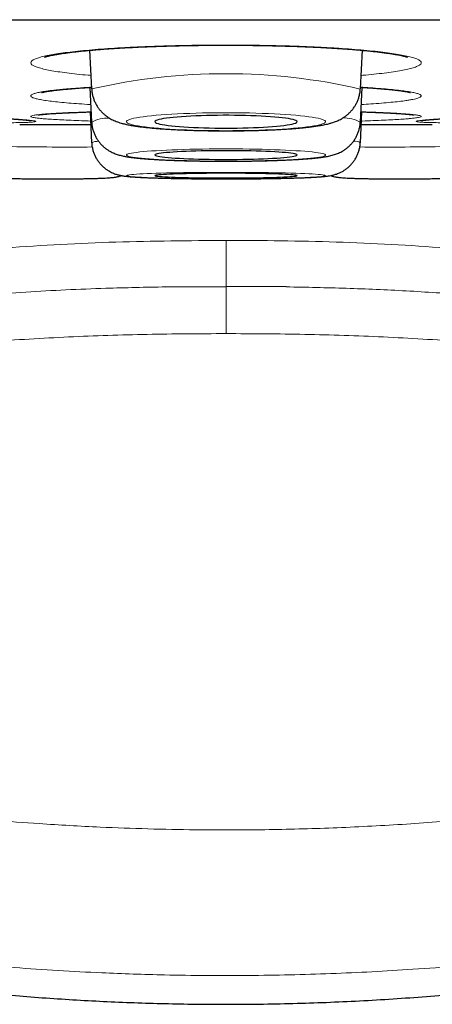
# Model space of a CAD drawing. Header units: millimetres. Extents: x 8 to 761, y 12 to 790.
# Tile 6 of 241: x 352.61 to 356.17, y 348.51 to 357.01. Entities that reach past the tile are written whole.
import ezdxf

# ---------------------------------------------------------------- set-up
doc = ezdxf.new("R2010")
doc.units = ezdxf.units.MM

msp = doc.modelspace()

# ---------------------------------------------------------------- linework, layer by layer
at = {"color": 252, "linetype": 'Continuous', "lineweight": 0}
for p, q in [((337.6885, 357.0097), (371.0841, 357.0097)), ((352.6071, 356.1066), (353.2194, 356.1066)), ((355.5531, 356.1066), (356.1654, 356.1066)), ((354.3863, 354.3005), (354.3863, 354.7078))]:
    msp.add_line(p, q, dxfattribs=at)
at = {"color": 7, "linetype": 'Continuous', "lineweight": 30}
for p, q in [((337.7188, 357.0073), (371.0537, 357.0073)), ((353.2101, 356.7456), (353.2277, 356.412)), ((355.5448, 356.412), (355.5624, 356.7456)), ((353.2119, 356.4255), (353.2277, 356.1253)), ((355.5448, 356.1253), (355.5606, 356.4255)), ((353.2138, 356.2141), (353.2277, 355.9483)), ((355.5448, 355.9483), (355.5588, 356.2141)), ((352.6208, 356.1065), (353.2194, 356.1065)), ((355.5448, 356.1253), (355.5445, 356.1238)), ((355.5531, 356.1065), (356.1517, 356.1065)), ((355.5448, 355.9483), (355.5444, 355.9474)), ((353.8672, 354.704), (354.3863, 354.7078)), ((354.9055, 354.704), (354.3863, 354.7078))]:
    msp.add_line(p, q, dxfattribs=at)
at = {"color": 252, "linetype": 'Continuous', "lineweight": 0, "flags": 128}
for points in [[(354.3863, 356.052), (354.4442, 356.0521), (354.502, 356.0527), (354.5592, 356.0535), (354.6156, 356.0548), (354.6709, 356.0563), (354.725, 356.0582), (354.7775, 356.0605), (354.8282, 356.063), (354.877, 356.0658), (354.9234, 356.069), (354.9675, 356.0724), (355.0088, 356.076), (355.0474, 356.0799), (355.0829, 356.0841), (355.1152, 356.0884), (355.1442, 356.0929), (355.1698, 356.0976), (355.1918, 356.1025), (355.2101, 356.1074), (355.2246, 356.1125), (355.2353, 356.1176), (355.2422, 356.1228), (355.2451, 356.1281), (355.2441, 356.1333), (355.2392, 356.1385), (355.2305, 356.1437), (355.2178, 356.1488), (355.2014, 356.1538), (355.1812, 356.1587), (355.1574, 356.1635), (355.1302, 356.1681), (355.0995, 356.1725), (355.0655, 356.1767), (355.0285, 356.1808), (354.9885, 356.1846), (354.9458, 356.1881), (354.9005, 356.1914), (354.8529, 356.1944), (354.8031, 356.197), (354.7515, 356.1994), (354.6981, 356.2015), (354.6434, 356.2032), (354.5875, 356.2046), (354.5306, 356.2057), (354.4732, 356.2064), (354.4153, 356.2067), (354.3572, 356.2067), (354.2994, 356.2064), (354.2419, 356.2057), (354.185, 356.2046), (354.1291, 356.2032), (354.0744, 356.2015), (354.021, 356.1994), (353.9694, 356.197), (353.9196, 356.1944), (353.872, 356.1914), (353.8267, 356.1881), (353.784, 356.1846), (353.744, 356.1808), (353.707, 356.1767), (353.673, 356.1725), (353.6424, 356.1681), (353.6151, 356.1635), (353.5913, 356.1587), (353.5711, 356.1538), (353.5547, 356.1488), (353.5421, 356.1437), (353.5333, 356.1385), (353.5284, 356.1333), (353.5274, 356.1281), (353.5303, 356.1228), (353.5372, 356.1176), (353.5479, 356.1125), (353.5624, 356.1074), (353.5807, 356.1025), (353.6027, 356.0976), (353.6283, 356.0929), (353.6573, 356.0884), (353.6896, 356.0841), (353.7251, 356.0799), (353.7637, 356.076), (353.805, 356.0724), (353.8491, 356.069), (353.8955, 356.0658), (353.9443, 356.063), (353.995, 356.0605), (354.0475, 356.0582), (354.1016, 356.0563), (354.1569, 356.0548), (354.2133, 356.0535), (354.2705, 356.0527), (354.3283, 356.0521), (354.3863, 356.052)], [(354.3863, 355.789), (354.4442, 355.7891), (354.502, 355.7894), (354.5592, 355.79), (354.6156, 355.7909), (354.6709, 355.7919), (354.725, 355.7932), (354.7775, 355.7948), (354.8282, 355.7965), (354.877, 355.7984), (354.9234, 355.8006), (354.9675, 355.8029), (355.0088, 355.8054), (355.0474, 355.8081), (355.0829, 355.8109), (355.1152, 355.8138), (355.1442, 355.8169), (355.1698, 355.8201), (355.1918, 355.8234), (355.2101, 355.8268), (355.2246, 355.8303), (355.2353, 355.8338), (355.2422, 355.8373), (355.2451, 355.8409), (355.2441, 355.8444), (355.2392, 355.848), (355.2305, 355.8515), (355.2178, 355.855), (355.2014, 355.8584), (355.1812, 355.8618), (355.1574, 355.865), (355.1302, 355.8682), (355.0995, 355.8712), (355.0655, 355.8741), (355.0285, 355.8768), (354.9885, 355.8794), (354.9458, 355.8818), (354.9005, 355.8841), (354.8529, 355.8861), (354.8031, 355.888), (354.7515, 355.8896), (354.6981, 355.891), (354.6434, 355.8922), (354.5875, 355.8931), (354.5306, 355.8938), (354.4732, 355.8943), (354.4153, 355.8946), (354.3572, 355.8946), (354.2994, 355.8943), (354.2419, 355.8938), (354.185, 355.8931), (354.1291, 355.8922), (354.0744, 355.891), (354.021, 355.8896), (353.9694, 355.888), (353.9196, 355.8861), (353.872, 355.8841), (353.8267, 355.8818), (353.784, 355.8794), (353.744, 355.8768), (353.707, 355.8741), (353.673, 355.8712), (353.6424, 355.8682), (353.6151, 355.865), (353.5913, 355.8618), (353.5711, 355.8584), (353.5547, 355.855), (353.5421, 355.8515), (353.5333, 355.848), (353.5284, 355.8444), (353.5274, 355.8409), (353.5303, 355.8373), (353.5372, 355.8338), (353.5479, 355.8303), (353.5624, 355.8268), (353.5807, 355.8234), (353.6027, 355.8201), (353.6283, 355.8169), (353.6573, 355.8138), (353.6896, 355.8109), (353.7251, 355.8081), (353.7637, 355.8054), (353.805, 355.8029), (353.8491, 355.8006), (353.8955, 355.7984), (353.9443, 355.7965), (353.995, 355.7948), (354.0475, 355.7932), (354.1016, 355.7919), (354.1569, 355.7909), (354.2133, 355.79), (354.2705, 355.7894), (354.3283, 355.7891), (354.3863, 355.789)], [(354.3863, 355.6361), (354.4442, 355.6362), (354.502, 355.6364), (354.5592, 355.6367), (354.6156, 355.6372), (354.6709, 355.6377), (354.725, 355.6384), (354.7775, 355.6392), (354.8282, 355.6401), (354.877, 355.6412), (354.9234, 355.6423), (354.9675, 355.6435), (355.0088, 355.6449), (355.0474, 355.6463), (355.0829, 355.6478), (355.1152, 355.6494), (355.1442, 355.651), (355.1698, 355.6527), (355.1918, 355.6545), (355.2101, 355.6563), (355.2246, 355.6581), (355.2353, 355.66), (355.2422, 355.6619), (355.2451, 355.6637), (355.2441, 355.6656), (355.2392, 355.6675), (355.2305, 355.6694), (355.2178, 355.6713), (355.2014, 355.6731), (355.1812, 355.6749), (355.1574, 355.6766), (355.1302, 355.6783), (355.0995, 355.6799), (355.0655, 355.6814), (355.0285, 355.6829), (354.9885, 355.6842), (354.9458, 355.6855), (354.9005, 355.6867), (354.8529, 355.6878), (354.8031, 355.6888), (354.7515, 355.6896), (354.6981, 355.6904), (354.6434, 355.691), (354.5875, 355.6915), (354.5306, 355.6919), (354.4732, 355.6922), (354.4153, 355.6923), (354.3572, 355.6923), (354.2994, 355.6922), (354.2419, 355.6919), (354.185, 355.6915), (354.1291, 355.691), (354.0744, 355.6904), (354.021, 355.6896), (353.9694, 355.6888), (353.9196, 355.6878), (353.872, 355.6867), (353.8267, 355.6855), (353.784, 355.6842), (353.744, 355.6829), (353.707, 355.6814), (353.673, 355.6799), (353.6424, 355.6783), (353.6151, 355.6766), (353.5913, 355.6749), (353.5711, 355.6731), (353.5547, 355.6713), (353.5421, 355.6694), (353.5333, 355.6675), (353.5284, 355.6656), (353.5274, 355.6637), (353.5303, 355.6619), (353.5372, 355.66), (353.5479, 355.6581), (353.5624, 355.6563), (353.5807, 355.6545), (353.6027, 355.6527), (353.6283, 355.651), (353.6573, 355.6494), (353.6896, 355.6478), (353.7251, 355.6463), (353.7637, 355.6449), (353.805, 355.6435), (353.8491, 355.6423), (353.8955, 355.6412), (353.9443, 355.6401), (353.995, 355.6392), (354.0475, 355.6384), (354.1016, 355.6377), (354.1569, 355.6372), (354.2133, 355.6367), (354.2705, 355.6364), (354.3283, 355.6362), (354.3863, 355.6361)]]:
    msp.add_lwpolyline(points, dxfattribs=at)
at = {"color": 7, "linetype": 'Continuous', "lineweight": 30, "flags": 128}
for points in [[(354.3863, 356.0741), (354.435, 356.0743), (354.4833, 356.0748), (354.5311, 356.0757), (354.578, 356.0769), (354.6236, 356.0784), (354.6678, 356.0803), (354.7101, 356.0825), (354.7505, 356.0849), (354.7885, 356.0877), (354.824, 356.0907), (354.8567, 356.094), (354.8864, 356.0974), (354.913, 356.1011), (354.9362, 356.105), (354.956, 356.109), (354.9721, 356.1131), (354.9846, 356.1174), (354.9933, 356.1217), (354.9981, 356.1261), (354.9991, 356.1305), (354.9962, 356.1348), (354.9894, 356.1392), (354.9788, 356.1435), (354.9645, 356.1477), (354.9465, 356.1518), (354.925, 356.1557), (354.9001, 356.1595), (354.8719, 356.1631), (354.8407, 356.1664), (354.8066, 356.1696), (354.7698, 356.1724), (354.7306, 356.1751), (354.6892, 356.1774), (354.6459, 356.1794), (354.601, 356.1811), (354.5547, 356.1825), (354.5073, 356.1835), (354.4592, 356.1842), (354.4106, 356.1846), (354.3619, 356.1846), (354.3133, 356.1842), (354.2652, 356.1835), (354.2178, 356.1825), (354.1715, 356.1811), (354.1266, 356.1794), (354.0833, 356.1774), (354.0419, 356.1751), (354.0027, 356.1724), (353.966, 356.1696), (353.9318, 356.1664), (353.9006, 356.1631), (353.8724, 356.1595), (353.8475, 356.1557), (353.826, 356.1518), (353.808, 356.1477), (353.7937, 356.1435), (353.7831, 356.1392), (353.7763, 356.1348), (353.7734, 356.1305), (353.7744, 356.1261), (353.7792, 356.1217), (353.7879, 356.1174), (353.8004, 356.1131), (353.8165, 356.109), (353.8363, 356.105), (353.8595, 356.1011), (353.8861, 356.0974), (353.9158, 356.094), (353.9486, 356.0907), (353.984, 356.0877), (354.022, 356.0849), (354.0624, 356.0825), (354.1047, 356.0803), (354.1489, 356.0784), (354.1945, 356.0769), (354.2414, 356.0757), (354.2892, 356.0748), (354.3376, 356.0743), (354.3863, 356.0741)], [(354.3863, 355.8041), (354.435, 355.8042), (354.4833, 355.8046), (354.5311, 355.8052), (354.578, 355.806), (354.6236, 355.807), (354.6678, 355.8083), (354.7101, 355.8098), (354.7505, 355.8115), (354.7885, 355.8133), (354.824, 355.8154), (354.8567, 355.8176), (354.8864, 355.82), (354.913, 355.8225), (354.9362, 355.8251), (354.956, 355.8279), (354.9721, 355.8307), (354.9846, 355.8336), (354.9933, 355.8365), (354.9981, 355.8395), (354.9991, 355.8425), (354.9962, 355.8455), (354.9894, 355.8485), (354.9788, 355.8514), (354.9645, 355.8543), (354.9465, 355.8571), (354.925, 355.8597), (354.9001, 355.8623), (354.8719, 355.8648), (354.8407, 355.8671), (354.8066, 355.8692), (354.7698, 355.8712), (354.7306, 355.873), (354.6892, 355.8745), (354.6459, 355.8759), (354.601, 355.8771), (354.5547, 355.878), (354.5073, 355.8787), (354.4592, 355.8792), (354.4106, 355.8794), (354.3619, 355.8794), (354.3133, 355.8792), (354.2652, 355.8787), (354.2178, 355.878), (354.1715, 355.8771), (354.1266, 355.8759), (354.0833, 355.8745), (354.0419, 355.873), (354.0027, 355.8712), (353.966, 355.8692), (353.9318, 355.8671), (353.9006, 355.8648), (353.8724, 355.8623), (353.8475, 355.8597), (353.826, 355.8571), (353.808, 355.8543), (353.7937, 355.8514), (353.7831, 355.8485), (353.7763, 355.8455), (353.7734, 355.8425), (353.7744, 355.8395), (353.7792, 355.8365), (353.7879, 355.8336), (353.8004, 355.8307), (353.8165, 355.8279), (353.8363, 355.8251), (353.8595, 355.8225), (353.8861, 355.82), (353.9158, 355.8176), (353.9486, 355.8154), (353.984, 355.8133), (354.022, 355.8115), (354.0624, 355.8098), (354.1047, 355.8083), (354.1489, 355.807), (354.1945, 355.806), (354.2414, 355.8052), (354.2892, 355.8046), (354.3376, 355.8042), (354.3863, 355.8041)], [(354.3863, 355.6442), (354.435, 355.6443), (354.4833, 355.6444), (354.5311, 355.6448), (354.578, 355.6452), (354.6236, 355.6458), (354.6678, 355.6464), (354.7101, 355.6472), (354.7505, 355.6481), (354.7885, 355.6491), (354.824, 355.6502), (354.8567, 355.6514), (354.8864, 355.6526), (354.913, 355.654), (354.9362, 355.6554), (354.956, 355.6568), (354.9721, 355.6583), (354.9846, 355.6599), (354.9933, 355.6614), (354.9981, 355.663), (354.9991, 355.6646), (354.9962, 355.6662), (354.9894, 355.6678), (354.9788, 355.6693), (354.9645, 355.6709), (354.9465, 355.6723), (354.925, 355.6738), (354.9001, 355.6751), (354.8719, 355.6764), (354.8407, 355.6777), (354.8066, 355.6788), (354.7698, 355.6798), (354.7306, 355.6808), (354.6892, 355.6816), (354.6459, 355.6824), (354.601, 355.683), (354.5547, 355.6835), (354.5073, 355.6839), (354.4592, 355.6841), (354.4106, 355.6842), (354.3619, 355.6842), (354.3133, 355.6841), (354.2652, 355.6839), (354.2178, 355.6835), (354.1715, 355.683), (354.1266, 355.6824), (354.0833, 355.6816), (354.0419, 355.6808), (354.0027, 355.6798), (353.966, 355.6788), (353.9318, 355.6777), (353.9006, 355.6764), (353.8724, 355.6751), (353.8475, 355.6738), (353.826, 355.6723), (353.808, 355.6709), (353.7937, 355.6693), (353.7831, 355.6678), (353.7763, 355.6662), (353.7734, 355.6646), (353.7744, 355.663), (353.7792, 355.6614), (353.7879, 355.6599), (353.8004, 355.6583), (353.8165, 355.6568), (353.8363, 355.6554), (353.8595, 355.654), (353.8861, 355.6526), (353.9158, 355.6514), (353.9486, 355.6502), (353.984, 355.6491), (354.022, 355.6481), (354.0624, 355.6472), (354.1047, 355.6464), (354.1489, 355.6458), (354.1945, 355.6452), (354.2414, 355.6448), (354.2892, 355.6444), (354.3376, 355.6443), (354.3863, 355.6442)]]:
    msp.add_lwpolyline(points, dxfattribs=at)
at = {"color": 252, "linetype": 'Continuous', "lineweight": 0}
for centre, radius, start, end in [((354.385, 351.3966), 5.1472, 76.97861, 102.99389), ((353.3623, 355.8912), 0.27, 86.47746, 119.89172), ((355.4097, 355.8901), 0.2713, 60.12802, 93.58503), ((353.2868, 355.8076), 0.1526, 90.38559, 112.78115), ((355.4954, 355.8564), 0.1044, 61.7635, 95.23148), ((353.0266, 388.1269), 32.2163, 269.13209, 270.36715), ((355.7458, 388.1324), 32.2219, 269.63365, 270.86785)]:
    msp.add_arc(centre, radius, start, end, dxfattribs=at)
at = {"color": 7, "linetype": 'Continuous', "lineweight": 30}
for centre, start, end in [((352.6208, 357.1065), 269.21585, 270), ((356.1517, 357.1065), 270, 270.78415)]:
    msp.add_arc(centre, 1, start, end, dxfattribs=at)
for points, knots in [([(352.8202, 356.6854), (352.8203, 356.6855), (352.8205, 356.6856), (352.8242, 356.687), (352.831, 356.6893), (352.8415, 356.6923), (352.8555, 356.696), (352.8733, 356.7002), (352.895, 356.7047), (352.9205, 356.7095), (352.9498, 356.7145), (352.9829, 356.7196), (353.0196, 356.7247), (353.0597, 356.7299), (353.103, 356.7349), (353.1493, 356.7399), (353.1984, 356.7446), (353.2502, 356.7492), (353.3046, 356.7537), (353.3616, 356.7579), (353.4209, 356.7619), (353.4824, 356.7657), (353.5459, 356.7693), (353.6114, 356.7726), (353.6677, 356.7751), (353.7142, 356.777), (353.7612, 356.7789), (353.8203, 356.7809), (353.8916, 356.7831), (353.9639, 356.785), (354.0371, 356.7866), (354.1112, 356.7878), (354.1859, 356.7888), (354.2611, 356.7895), (354.3367, 356.7898), (354.4123, 356.7899), (354.4877, 356.7896), (354.5629, 356.789), (354.6379, 356.7882), (354.7124, 356.787), (354.7864, 356.7855), (354.8593, 356.7837), (354.9311, 356.7816), (355.0014, 356.7792), (355.0702, 356.7766), (355.1377, 356.7737), (355.2038, 356.7704), (355.2683, 356.767), (355.3311, 356.7632), (355.3916, 356.7593), (355.4497, 356.7551), (355.5052, 356.7507), (355.5578, 356.7461), (355.6078, 356.7414), (355.6553, 356.7365), (355.7001, 356.7314), (355.7419, 356.7262), (355.7805, 356.7209), (355.8156, 356.7156), (355.8469, 356.7104), (355.8742, 356.7054), (355.8976, 356.7005), (355.9171, 356.696), (355.9319, 356.6921), (355.9425, 356.6889), (355.9491, 356.6867), (355.9525, 356.6854), (355.9525, 356.6854), (355.9525, 356.6854)], [0, 0, 0, 0, 0.007592, 0.017855, 0.029019, 0.041054, 0.053877, 0.067378, 0.081293, 0.095812, 0.110823, 0.126224, 0.141928, 0.157858, 0.173948, 0.190143, 0.206398, 0.222624, 0.239051, 0.255512, 0.272008, 0.28854, 0.305111, 0.321724, 0.338386, 0.346889, 0.355691, 0.372349, 0.388986, 0.40562, 0.42226, 0.438912, 0.455584, 0.472281, 0.489012, 0.505762, 0.522385, 0.539049, 0.555763, 0.572506, 0.589255, 0.605979, 0.622657, 0.639267, 0.655789, 0.672342, 0.688983, 0.705675, 0.722378, 0.739037, 0.75561, 0.772054, 0.788338, 0.804584, 0.820908, 0.837243, 0.853518, 0.869667, 0.885616, 0.901281, 0.916567, 0.931377, 0.946007, 0.960139, 0.972156, 0.983369, 0.993714, 1, 1, 1, 1]), ([(352.796, 356.3809), (352.796, 356.3809), (352.7957, 356.3808), (352.7984, 356.3816), (352.804, 356.3831), (352.8108, 356.3846), (352.8181, 356.3861), (352.827, 356.3879), (352.8421, 356.3905), (352.8626, 356.3938), (352.887, 356.3972), (352.9151, 356.4007), (352.9469, 356.4043), (352.9822, 356.4079), (353.021, 356.4116), (353.063, 356.4151), (353.108, 356.4186), (353.1561, 356.422), (353.1959, 356.4246), (353.2203, 356.426), (353.2269, 356.4264)], [0, 0, 0, 0, 0.0173, 0.060208, 0.107844, 0.160181, 0.174668, 0.213456, 0.274532, 0.337901, 0.40369, 0.471364, 0.540509, 0.610813, 0.682047, 0.754047, 0.826695, 0.899832, 0.972583, 1, 1, 1, 1]), ([(353.228, 356.4119), (353.2285, 356.4032), (353.2298, 356.384), (353.2357, 356.3549), (353.2445, 356.325), (353.2562, 356.2969), (353.2702, 356.2706), (353.2861, 356.2464), (353.3036, 356.2245), (353.3223, 356.2049), (353.3416, 356.1877), (353.3613, 356.1728), (353.3809, 356.1601), (353.4004, 356.1491), (353.4199, 356.1396), (353.4398, 356.1312), (353.4609, 356.1236), (353.4846, 356.1162), (353.5139, 356.1085), (353.5481, 356.1012), (353.5862, 356.0944), (353.6245, 356.0887), (353.664, 356.0836), (353.7055, 356.079), (353.7494, 356.0748), (353.7947, 356.0709), (353.8414, 356.0675), (353.8895, 356.0643), (353.9392, 356.0616), (353.9902, 356.0591), (354.0424, 356.0569), (354.0958, 356.0551), (354.1501, 356.0536), (354.2052, 356.0524), (354.2608, 356.0515), (354.316, 356.0509), (354.3578, 356.0508), (354.3809, 356.0507), (354.3863, 356.0507)], [0, 0, 0, 0, 0.016275, 0.036193, 0.055748, 0.074971, 0.093884, 0.112492, 0.130798, 0.148802, 0.166521, 0.184036, 0.201537, 0.219292, 0.23773, 0.257498, 0.279519, 0.305217, 0.337149, 0.380748, 0.42326, 0.462004, 0.498668, 0.537275, 0.574476, 0.610784, 0.646502, 0.681807, 0.716814, 0.751599, 0.786217, 0.820708, 0.855102, 0.889422, 0.92369, 0.95792, 0.990323, 1, 1, 1, 1]), ([(354.3863, 356.0507), (354.3961, 356.0507), (354.4248, 356.0508), (354.4722, 356.0511), (354.5281, 356.0517), (354.5835, 356.0527), (354.6383, 356.054), (354.6922, 356.0556), (354.745, 356.0575), (354.7967, 356.0597), (354.8469, 356.0623), (354.8957, 356.0651), (354.9429, 356.0683), (354.9883, 356.0718), (355.0321, 356.0756), (355.0741, 356.0798), (355.1145, 356.0844), (355.1536, 356.0895), (355.1919, 356.0954), (355.2312, 356.1025), (355.2659, 356.1102), (355.296, 356.1186), (355.3196, 356.1263), (355.3414, 356.1347), (355.3623, 356.1441), (355.3829, 356.1549), (355.4035, 356.1676), (355.4242, 356.1823), (355.4445, 356.1995), (355.4642, 356.2192), (355.4827, 356.2414), (355.4995, 356.2658), (355.5141, 356.2922), (355.5262, 356.3202), (355.5358, 356.3506), (355.5424, 356.3813), (355.5439, 356.4023), (355.5446, 356.412)], [0, 0, 0, 0, 0.017989, 0.052183, 0.086391, 0.12062, 0.154885, 0.189201, 0.223587, 0.258065, 0.292661, 0.32741, 0.362359, 0.39757, 0.433131, 0.469175, 0.505902, 0.543648, 0.583018, 0.625255, 0.673461, 0.703243, 0.728923, 0.751366, 0.771632, 0.790643, 0.809087, 0.827431, 0.845858, 0.864531, 0.883452, 0.902559, 0.921783, 0.941073, 0.960395, 0.981886, 1, 1, 1, 1]), ([(355.5456, 356.4264), (355.5564, 356.4258), (355.585, 356.4241), (355.6285, 356.4212), (355.6762, 356.4177), (355.7208, 356.4142), (355.7625, 356.4106), (355.801, 356.4069), (355.8362, 356.4031), (355.8679, 356.3994), (355.8958, 356.3958), (355.9199, 356.3922), (355.9399, 356.3889), (355.9552, 356.386), (355.9661, 356.3837), (355.9728, 356.382), (355.9763, 356.381), (355.9763, 356.381), (355.9763, 356.381)], [0, 0, 0, 0, 0.044828, 0.118402, 0.191764, 0.264881, 0.337703, 0.410158, 0.482143, 0.553377, 0.623262, 0.691716, 0.758372, 0.822665, 0.876951, 0.927175, 0.972923, 1, 1, 1, 1]), ([(352.7657, 356.1875), (352.766, 356.1875), (352.7665, 356.1877), (352.771, 356.1884), (352.7786, 356.1895), (352.7886, 356.1908), (352.8017, 356.1923), (352.8177, 356.1938), (352.8395, 356.1958), (352.8651, 356.1977), (352.8943, 356.1998), (352.9271, 356.2018), (352.9633, 356.2038), (353.0027, 356.2058), (353.0453, 356.2078), (353.0909, 356.2097), (353.1394, 356.2116), (353.1834, 356.2131), (353.2121, 356.214), (353.223, 356.2144)], [0, 0, 0, 0, 0.037206, 0.080079, 0.128491, 0.183537, 0.220451, 0.28147, 0.344413, 0.409304, 0.475594, 0.542912, 0.611006, 0.679713, 0.748928, 0.818569, 0.888254, 0.957792, 1, 1, 1, 1]), ([(355.5495, 356.2144), (355.5582, 356.2141), (355.585, 356.2133), (355.6273, 356.2118), (355.6763, 356.2099), (355.7224, 356.208), (355.7656, 356.206), (355.8059, 356.204), (355.8429, 356.202), (355.8767, 356.1999), (355.9069, 356.1978), (355.9335, 356.1957), (355.9563, 356.1937), (355.9746, 356.1919), (355.9884, 356.1903), (355.9981, 356.1889), (356.004, 356.188), (356.0068, 356.1875), (356.0065, 356.1876), (356.0064, 356.1876)], [0, 0, 0, 0, 0.033602, 0.103687, 0.173675, 0.243558, 0.31332, 0.382932, 0.452346, 0.521233, 0.589281, 0.656516, 0.722657, 0.787261, 0.843411, 0.895772, 0.943369, 0.985513, 1, 1, 1, 1]), ([(352.071, 356.1765), (352.0901, 356.1757), (352.1292, 356.1741), (352.1858, 356.1716), (352.2411, 356.1691), (352.2938, 356.1667), (352.3438, 356.1643), (352.3908, 356.1619), (352.4351, 356.1595), (352.4765, 356.1572), (352.5148, 356.1549), (352.55, 356.1527), (352.5819, 356.1505), (352.6103, 356.1484), (352.6353, 356.1465), (352.6526, 356.145), (352.665, 356.1438), (352.6757, 356.1427), (352.6863, 356.1416), (352.6942, 356.1406), (352.6985, 356.1399), (352.6988, 356.1399), (352.6989, 356.1398)], [0, 0, 0, 0, 0.0546593, 0.1122553, 0.1698175, 0.2272593, 0.2845015, 0.3414573, 0.398249, 0.455189, 0.5119432, 0.5684893, 0.6247827, 0.6807435, 0.7362345, 0.791024, 0.8143755, 0.8445252, 0.8955731, 0.9372548, 0.9740044, 1, 1, 1, 1]), ([(353.2281, 356.1253), (353.2284, 356.119), (353.2291, 356.1022), (353.234, 356.0754), (353.2422, 356.0454), (353.2533, 356.0171), (353.2667, 355.9906), (353.2822, 355.9662), (353.2995, 355.944), (353.318, 355.9241), (353.3373, 355.9066), (353.3568, 355.8916), (353.3761, 355.879), (353.3949, 355.8686), (353.4129, 355.8599), (353.4302, 355.8527), (353.4473, 355.8467), (353.4647, 355.8413), (353.4834, 355.8364), (353.5054, 355.8315), (353.5333, 355.8264), (353.5655, 355.8217), (353.6006, 355.8175), (353.6361, 355.8138), (353.6738, 355.8105), (353.7141, 355.8074), (353.7558, 355.8047), (353.7992, 355.8021), (353.8443, 355.7998), (353.8912, 355.7977), (353.9396, 355.7958), (353.9896, 355.7942), (354.0409, 355.7927), (354.0935, 355.7914), (354.147, 355.7904), (354.2014, 355.7896), (354.2564, 355.7889), (354.3119, 355.7886), (354.3553, 355.7884), (354.3801, 355.7884), (354.3863, 355.7884)], [0, 0, 0, 0, 0.011463, 0.030844, 0.049834, 0.068457, 0.086725, 0.104637, 0.122183, 0.139329, 0.156027, 0.172228, 0.187931, 0.203266, 0.218536, 0.234139, 0.250606, 0.268745, 0.289714, 0.315455, 0.350155, 0.39537, 0.43404, 0.470259, 0.508467, 0.54506, 0.580701, 0.615747, 0.65039, 0.684751, 0.718905, 0.752905, 0.786789, 0.820583, 0.854311, 0.887987, 0.921625, 0.955237, 0.988833, 1, 1, 1, 1]), ([(354.3863, 355.7884), (354.396, 355.7884), (354.4244, 355.7884), (354.4713, 355.7886), (354.5267, 355.7891), (354.5816, 355.7897), (354.6357, 355.7906), (354.689, 355.7917), (354.7412, 355.793), (354.7921, 355.7945), (354.8415, 355.7962), (354.8894, 355.7981), (354.9355, 355.8002), (354.9798, 355.8025), (355.0222, 355.805), (355.0626, 355.8077), (355.101, 355.8107), (355.1376, 355.8139), (355.1727, 355.8176), (355.207, 355.8217), (355.2428, 355.827), (355.2737, 355.8328), (355.3006, 355.8393), (355.3199, 355.8449), (355.3382, 355.8512), (355.3566, 355.8586), (355.3756, 355.8675), (355.3954, 355.8784), (355.4157, 355.8916), (355.4363, 355.9075), (355.4566, 355.9261), (355.4759, 355.9474), (355.4936, 355.971), (355.5091, 355.9966), (355.5222, 356.024), (355.5326, 356.0527), (355.5401, 356.0835), (355.5441, 356.1078), (355.5444, 356.1222), (355.5444, 356.1253)], [0, 0, 0, 0, 0.017668, 0.051254, 0.084849, 0.11846, 0.152095, 0.185765, 0.219482, 0.253262, 0.287122, 0.321086, 0.355184, 0.389459, 0.423969, 0.4588, 0.494082, 0.530024, 0.566991, 0.605694, 0.647789, 0.698611, 0.723915, 0.744123, 0.762141, 0.77886, 0.795069, 0.811257, 0.827784, 0.844888, 0.862559, 0.880658, 0.899037, 0.917585, 0.936235, 0.954945, 0.973691, 0.994319, 1, 1, 1, 1]), ([(356.0737, 356.1399), (356.0736, 356.1398), (356.0733, 356.1398), (356.0756, 356.1402), (356.0807, 356.1409), (356.0895, 356.1419), (356.0993, 356.143), (356.1095, 356.144), (356.1213, 356.1451), (356.1392, 356.1466), (356.1636, 356.1486), (356.1915, 356.1506), (356.2228, 356.1527), (356.2576, 356.1549), (356.2956, 356.1571), (356.3367, 356.1595), (356.3809, 356.1618), (356.4279, 356.1642), (356.4776, 356.1666), (356.5299, 356.1691), (356.5848, 356.1715), (356.6419, 356.174), (356.6817, 356.1757), (356.7015, 356.1765)], [0, 0, 0, 0, 0.009569, 0.041148, 0.077946, 0.119786, 0.166013, 0.185623, 0.215789, 0.268319, 0.321896, 0.376527, 0.431883, 0.487762, 0.544041, 0.600646, 0.657538, 0.714667, 0.77157, 0.828519, 0.885737, 0.943143, 1, 1, 1, 1]), ([(353.2279, 355.9483), (353.228, 355.9464), (353.2281, 355.934), (353.2316, 355.9112), (353.2384, 355.8808), (353.2484, 355.852), (353.2609, 355.8248), (353.2756, 355.7996), (353.2923, 355.7765), (353.3105, 355.7557), (353.3298, 355.7372), (353.3499, 355.7211), (353.37, 355.7075), (353.3895, 355.6964), (353.4079, 355.6876), (353.4248, 355.6807), (353.4403, 355.6753), (353.4546, 355.6712), (353.4679, 355.6678), (353.4811, 355.665), (353.4948, 355.6625), (353.5108, 355.6601), (353.532, 355.6575), (353.5573, 355.6551), (353.5865, 355.6529), (353.6165, 355.651), (353.6489, 355.6492), (353.6842, 355.6475), (353.7214, 355.646), (353.7608, 355.6446), (353.8022, 355.6433), (353.8456, 355.6421), (353.891, 355.641), (353.9382, 355.64), (353.987, 355.6391), (354.0373, 355.6384), (354.0889, 355.6377), (354.1416, 355.6371), (354.1953, 355.6367), (354.2496, 355.6363), (354.3045, 355.6361), (354.3501, 355.636), (354.3774, 355.636), (354.3863, 355.636)], [0, 0, 0, 0, 0.003326, 0.022286, 0.040835, 0.058995, 0.07678, 0.094189, 0.111215, 0.127835, 0.144006, 0.159651, 0.174645, 0.188838, 0.202145, 0.214685, 0.22683, 0.239135, 0.25208, 0.266463, 0.283374, 0.304593, 0.333984, 0.377903, 0.414506, 0.448996, 0.485423, 0.52048, 0.554769, 0.588593, 0.622113, 0.655423, 0.688583, 0.721633, 0.754601, 0.787505, 0.820362, 0.853182, 0.885973, 0.918744, 0.951501, 0.984248, 1, 1, 1, 1]), ([(354.3863, 355.636), (354.3959, 355.636), (354.424, 355.636), (354.4705, 355.6361), (354.5253, 355.6363), (354.5796, 355.6367), (354.6332, 355.6371), (354.6858, 355.6377), (354.7372, 355.6384), (354.7874, 355.6392), (354.836, 355.6401), (354.883, 355.6411), (354.9281, 355.6421), (354.9712, 355.6433), (355.0121, 355.6446), (355.0509, 355.646), (355.0874, 355.6475), (355.1215, 355.6491), (355.1534, 355.6508), (355.1833, 355.6527), (355.2117, 355.6548), (355.2404, 355.6575), (355.2648, 355.6604), (355.2864, 355.664), (355.3019, 355.6672), (355.3162, 355.6707), (355.3314, 355.6751), (355.348, 355.6808), (355.3661, 355.6882), (355.3859, 355.6979), (355.4071, 355.7103), (355.4288, 355.7257), (355.4502, 355.7439), (355.4704, 355.7647), (355.4889, 355.7879), (355.5053, 355.8132), (355.5191, 355.8401), (355.5302, 355.8684), (355.5386, 355.8989), (355.5435, 355.9257), (355.5441, 355.9426), (355.5444, 355.9482)], [0, 0, 0, 0, 0.0172233, 0.0499642, 0.0827122, 0.115468, 0.1482366, 0.1810235, 0.2138351, 0.2466792, 0.2795652, 0.3125052, 0.345515, 0.3786158, 0.4118371, 0.4452209, 0.4788297, 0.5127608, 0.5471752, 0.5823613, 0.6189007, 0.6582181, 0.7055251, 0.729523, 0.7452658, 0.7593827, 0.7725893, 0.7856334, 0.7989784, 0.8132348, 0.8286453, 0.8450655, 0.8621689, 0.8796931, 0.8974778, 0.9154275, 0.9334837, 0.9516102, 0.9697839, 0.9899502, 1, 1, 1, 1]), ([(351.9946, 355.652), (351.9966, 355.6519), (352.0131, 355.6513), (352.0459, 355.6501), (352.093, 355.6486), (352.1419, 355.6471), (352.1923, 355.6457), (352.2439, 355.6444), (352.2967, 355.6431), (352.3503, 355.642), (352.4047, 355.6409), (352.4595, 355.6399), (352.5147, 355.6391), (352.5699, 355.6383), (352.6249, 355.6376), (352.6797, 355.6371), (352.7338, 355.6366), (352.7872, 355.6363), (352.8396, 355.6361), (352.8909, 355.636), (352.9407, 355.636), (352.9891, 355.6361), (353.0357, 355.6364), (353.0805, 355.6367), (353.1232, 355.6372), (353.1638, 355.6378), (353.2021, 355.6385), (353.2381, 355.6393), (353.2717, 355.6403), (353.303, 355.6414), (353.3322, 355.6427), (353.3598, 355.6442), (353.3874, 355.6461), (353.411, 355.6484), (353.4319, 355.6513), (353.4471, 355.654), (353.4609, 355.657), (353.4738, 355.6602), (353.4827, 355.6631), (353.4861, 355.6642)], [0, 0, 0, 0, 0.004155, 0.033529, 0.062819, 0.092045, 0.121222, 0.150362, 0.179474, 0.208564, 0.237639, 0.266702, 0.295758, 0.324811, 0.353864, 0.382921, 0.411984, 0.441058, 0.470147, 0.499256, 0.528393, 0.557564, 0.586779, 0.616052, 0.6454, 0.674847, 0.704429, 0.734197, 0.764233, 0.79467, 0.825751, 0.85796, 0.892485, 0.933625, 0.955833, 0.969344, 0.981481, 0.992827, 1, 1, 1, 1]), ([(355.2862, 355.6641), (355.2865, 355.664), (355.2919, 355.6622), (355.3016, 355.6596), (355.3151, 355.6562), (355.3277, 355.6536), (355.3404, 355.6514), (355.3541, 355.6494), (355.3711, 355.6475), (355.392, 355.6456), (355.4171, 355.6439), (355.4445, 355.6425), (355.474, 355.6412), (355.5061, 355.6401), (355.5413, 355.6391), (355.5784, 355.6383), (355.6177, 355.6376), (355.6592, 355.6371), (355.7026, 355.6366), (355.7481, 355.6363), (355.7953, 355.6361), (355.8441, 355.636), (355.8945, 355.636), (355.9461, 355.6361), (355.9988, 355.6364), (356.0525, 355.6367), (356.1068, 355.6372), (356.1617, 355.6378), (356.2168, 355.6385), (356.272, 355.6393), (356.3271, 355.6402), (356.3818, 355.6412), (356.436, 355.6423), (356.4894, 355.6434), (356.5418, 355.6447), (356.5931, 355.646), (356.643, 355.6475), (356.6914, 355.649), (356.7366, 355.6505), (356.7646, 355.6515), (356.7779, 355.652)], [0, 0, 0, 0, 0.000529, 0.010934, 0.021641, 0.033155, 0.046279, 0.062159, 0.082855, 0.113736, 0.147543, 0.179228, 0.209341, 0.241125, 0.271926, 0.302159, 0.332041, 0.361691, 0.39118, 0.420553, 0.44984, 0.479063, 0.508237, 0.537373, 0.566481, 0.595567, 0.624637, 0.653696, 0.682748, 0.711796, 0.740845, 0.769896, 0.798954, 0.828023, 0.857106, 0.88621, 0.915341, 0.944506, 0.973714, 1, 1, 1, 1]), ([(347.3889, 349.6534), (347.5437, 349.6025), (347.881, 349.4916), (348.4063, 349.3378), (348.9633, 349.1886), (349.5242, 349.0543), (350.0883, 348.9344), (350.6554, 348.8293), (351.2092, 348.7414), (351.7492, 348.6696), (352.2747, 348.6124), (352.8015, 348.568), (353.3292, 348.5362), (353.8575, 348.5171), (354.4022, 348.5105), (354.9628, 348.5179), (355.5391, 348.5406), (356.1146, 348.5784), (356.6889, 348.6313), (357.2616, 348.6993), (357.8324, 348.7822), (358.385, 348.8772), (358.9193, 348.9829), (359.4354, 349.0978), (359.9485, 349.2248), (360.4583, 349.3643), (360.9368, 349.5061), (361.2434, 349.6071), (361.3826, 349.6529)], [0, 0, 0, 0, 0.0343227, 0.0748122, 0.115306, 0.1558027, 0.1963011, 0.2367999, 0.2772987, 0.3144221, 0.3515447, 0.3886666, 0.4257878, 0.4629087, 0.5000293, 0.5405244, 0.5810197, 0.6215156, 0.6620122, 0.7025098, 0.7430083, 0.7835071, 0.8206311, 0.8577543, 0.8948759, 0.9319947, 0.9691096, 1, 1, 1, 1])]:
    msp.add_open_spline(points, degree=3, knots=knots, dxfattribs=at)
at = {"color": 252, "linetype": 'Continuous', "lineweight": 0}
for points, knots in [([(353.7047, 356.7779), (353.7477, 356.7795), (353.834, 356.7827), (353.9696, 356.7864), (354.1095, 356.789), (354.2511, 356.7906), (354.3932, 356.7911), (354.5344, 356.7905), (354.6762, 356.7888), (354.8151, 356.7861), (354.9509, 356.7823), (355.082, 356.7775), (355.2097, 356.7717), (355.3307, 356.7649), (355.445, 356.7573), (355.5512, 356.7488), (355.6504, 356.7395), (355.7398, 356.7295), (355.8197, 356.7189), (355.889, 356.7077), (355.9485, 356.696), (355.9964, 356.6839), (356.0328, 356.6714), (356.0575, 356.6588), (356.0705, 356.6459), (356.0714, 356.6331), (356.0603, 356.6202), (356.0375, 356.6076), (356.0027, 356.5951), (355.9564, 356.5829), (355.899, 356.5711), (355.8313, 356.5599), (355.7527, 356.5491), (355.6639, 356.5391), (355.596, 356.5322), (355.5561, 356.529), (355.5509, 356.5286)], [0, 0, 0, 0, 0.02965, 0.059506, 0.090011, 0.120741, 0.150391, 0.180571, 0.210752, 0.241481, 0.271131, 0.301312, 0.331492, 0.362221, 0.391872, 0.422052, 0.452232, 0.482962, 0.512612, 0.542792, 0.572973, 0.603702, 0.633352, 0.663533, 0.693713, 0.724443, 0.754093, 0.784273, 0.814454, 0.845183, 0.874833, 0.905014, 0.935194, 0.965924, 0.995574, 1, 1, 1, 1]), ([(353.2216, 356.5286), (353.2135, 356.5293), (353.1702, 356.5328), (353.1, 356.54), (353.0117, 356.5501), (352.9345, 356.5609), (352.8674, 356.5723), (352.8114, 356.584), (352.7659, 356.5963), (352.7324, 356.6088), (352.7106, 356.6215), (352.7007, 356.6343), (352.7027, 356.6472), (352.7168, 356.66), (352.7427, 356.6726), (352.7799, 356.6849), (352.8291, 356.6971), (352.8894, 356.7088), (352.9602, 356.7199), (353.0405, 356.7305), (353.1314, 356.7405), (353.2308, 356.7497), (353.3383, 356.7581), (353.4527, 356.7656), (353.5747, 356.7723), (353.6611, 356.776), (353.7047, 356.7779)], [0, 0, 0, 0, 0.009933, 0.05294, 0.095948, 0.139737, 0.181989, 0.224996, 0.268004, 0.311794, 0.354045, 0.397052, 0.44006, 0.48385, 0.526101, 0.568646, 0.612116, 0.655906, 0.698158, 0.741165, 0.784172, 0.827962, 0.870209, 0.913212, 0.956215, 1, 1, 1, 1]), ([(353.2197, 356.2774), (353.2192, 356.2774), (353.1826, 356.2794), (353.1187, 356.2838), (353.0289, 356.2905), (352.9501, 356.2978), (352.8802, 356.3055), (352.8217, 356.3134), (352.7745, 356.3217), (352.7386, 356.3301), (352.7141, 356.3388), (352.7017, 356.3475), (352.7014, 356.3562), (352.7128, 356.3649), (352.7363, 356.3736), (352.7674, 356.3811), (352.801, 356.3874), (352.8332, 356.3924), (352.8696, 356.3974), (352.8975, 356.4007), (352.9114, 356.4023)], [0, 0, 0, 0, 0.000861, 0.066423, 0.129682, 0.194072, 0.258463, 0.324025, 0.387283, 0.450981, 0.516064, 0.581626, 0.644885, 0.708583, 0.773666, 0.839228, 0.879143, 0.919335, 0.959527, 1, 1, 1, 1]), ([(352.9114, 356.4023), (352.9292, 356.4042), (352.9648, 356.408), (353.0314, 356.414), (353.1122, 356.4202), (353.1801, 356.4248), (353.221, 356.427), (353.2269, 356.4274)], [0, 0, 0, 0, 0.206542, 0.413083, 0.682834, 0.954458, 1, 1, 1, 1]), ([(355.5456, 356.4274), (355.5738, 356.4257), (355.6359, 356.4219), (355.7216, 356.4156), (355.8042, 356.4084), (355.876, 356.4008), (355.9372, 356.3929), (355.9872, 356.3848), (356.0264, 356.3763), (356.0535, 356.3677), (356.0687, 356.359), (356.0722, 356.3503), (356.0637, 356.3415), (356.0455, 356.3339), (356.0227, 356.3274), (355.9994, 356.3222), (355.9715, 356.317), (355.933, 356.3109), (355.8803, 356.304), (355.8096, 356.2965), (355.7277, 356.2893), (355.6425, 356.2829), (355.5805, 356.2791), (355.5528, 356.2774)], [0, 0, 0, 0, 0.043353, 0.095525, 0.147697, 0.200818, 0.252074, 0.304246, 0.356418, 0.409539, 0.460794, 0.512405, 0.565138, 0.61826, 0.650604, 0.683174, 0.715743, 0.74854, 0.799795, 0.851967, 0.904139, 0.95726, 1, 1, 1, 1]), ([(353.2179, 356.1353), (353.1917, 356.1361), (353.1323, 356.138), (353.0492, 356.1413), (352.9677, 356.1451), (352.8955, 356.1491), (352.8345, 356.1533), (352.7846, 356.1577), (352.7461, 356.1621), (352.7187, 356.1667), (352.7036, 356.1713), (352.7004, 356.176), (352.709, 356.1806), (352.7297, 356.1852), (352.7585, 356.1892), (352.7901, 356.1925), (352.8207, 356.1953), (352.8555, 356.1979), (352.8823, 356.1997), (352.8957, 356.2005)], [0, 0, 0, 0, 0.050575, 0.114906, 0.180389, 0.245871, 0.312545, 0.376876, 0.441654, 0.507841, 0.574515, 0.638847, 0.703625, 0.769812, 0.836485, 0.877081, 0.917959, 0.958837, 1, 1, 1, 1]), ([(352.8957, 356.2005), (352.9129, 356.2016), (352.9472, 356.2036), (353.012, 356.2068), (353.0906, 356.2102), (353.1634, 356.2129), (353.2105, 356.2143), (353.223, 356.2147)], [0, 0, 0, 0, 0.196173, 0.392345, 0.648596, 0.906626, 1, 1, 1, 1]), ([(355.5495, 356.2147), (355.5686, 356.2141), (355.6222, 356.2124), (355.7009, 356.2094), (355.786, 356.2057), (355.8601, 356.2017), (355.9239, 356.1975), (355.9764, 356.1932), (356.0183, 356.1888), (356.0482, 356.1842), (356.0662, 356.1796), (356.0725, 356.175), (356.0667, 356.1703), (356.051, 356.1663), (356.0303, 356.1628), (356.0087, 356.16), (355.9824, 356.1572), (355.9459, 356.154), (355.8954, 356.1503), (355.8271, 356.1463), (355.7479, 356.1424), (355.6585, 356.1387), (355.5933, 356.1364), (355.5566, 356.1353), (355.5546, 356.1352)], [0, 0, 0, 0, 0.02902, 0.081348, 0.133675, 0.186955, 0.238362, 0.29069, 0.343017, 0.396297, 0.447705, 0.499469, 0.55236, 0.605639, 0.638081, 0.670747, 0.703413, 0.736308, 0.787716, 0.840043, 0.892371, 0.94565, 0.997058, 1, 1, 1, 1]), ([(352.408, 356.1198), (352.4341, 356.1199), (352.4883, 356.1201), (352.5579, 356.1208), (352.6186, 356.1219), (352.6674, 356.1233), (352.7051, 356.1252), (352.7314, 356.1273), (352.7456, 356.1299), (352.7477, 356.1327), (352.7382, 356.1358), (352.7165, 356.1393), (352.687, 356.1425), (352.6548, 356.1454), (352.6237, 356.1479), (352.5884, 356.1505), (352.5611, 356.1522), (352.5475, 356.1531)], [0, 0, 0, 0, 0.069995, 0.145308, 0.220621, 0.293808, 0.366995, 0.442308, 0.517621, 0.590808, 0.663994, 0.739307, 0.81462, 0.860708, 0.906795, 0.953398, 1, 1, 1, 1]), ([(356.3644, 356.1198), (356.3383, 356.1199), (356.2842, 356.1201), (356.2146, 356.1208), (356.1539, 356.1219), (356.1052, 356.1233), (356.0674, 356.1252), (356.0412, 356.1273), (356.0269, 356.1299), (356.0248, 356.1327), (356.0343, 356.1358), (356.056, 356.1393), (356.0855, 356.1425), (356.1177, 356.1454), (356.1489, 356.1479), (356.1842, 356.1505), (356.2114, 356.1522), (356.225, 356.1531)], [0, 0, 0, 0, 0.0699095, 0.1452295, 0.2205494, 0.293743, 0.3669365, 0.4422564, 0.5175764, 0.5907699, 0.6639634, 0.7392834, 0.8146033, 0.860695, 0.9067867, 0.9533934, 1, 1, 1, 1]), ([(354.3863, 355.1053), (354.0694, 355.1028), (353.4358, 355.0978), (352.4861, 355.0466), (351.5396, 354.9522), (350.6014, 354.7952), (349.7966, 354.5796), (349.1302, 354.3259), (348.5961, 354.0637), (348.0932, 353.7455), (347.6338, 353.3666), (347.233, 352.9258), (346.9042, 352.4294), (346.6543, 351.8874), (346.5554, 351.5036), (346.5059, 351.3116)], [0, 0, 0, 0, 0.10003, 0.200056, 0.300173, 0.400239, 0.500131, 0.562636, 0.625145, 0.687668, 0.750125, 0.812616, 0.875055, 0.937489, 1, 1, 1, 1]), ([(354.3863, 354.7078), (354.3863, 354.7133), (354.3863, 354.7242), (354.3863, 354.7524), (354.3863, 354.7904), (354.3863, 354.8369), (354.3863, 354.8908), (354.3863, 354.951), (354.3863, 355.0206), (354.3863, 355.0771), (354.3863, 355.1053)], [0, 0, 0, 0, 0.136588, 0.27318, 0.409786, 0.546397, 0.659784, 0.773176, 0.886584, 1, 1, 1, 1]), ([(362.2666, 351.3116), (362.2171, 351.5036), (362.1183, 351.8874), (361.8683, 352.4293), (361.5395, 352.9258), (361.1388, 353.3666), (360.6794, 353.7456), (360.1766, 354.064), (359.6425, 354.3261), (358.9759, 354.5795), (358.1712, 354.7951), (357.2329, 354.9521), (356.2864, 355.0469), (355.3368, 355.0966), (354.7031, 355.1053), (354.3863, 355.1053), (354.3863, 355.1053)], [0, 0, 0, 0, 0.062509, 0.12494, 0.187376, 0.249869, 0.312328, 0.37485, 0.437357, 0.499864, 0.599758, 0.699823, 0.79994, 0.899967, 0.999997, 1, 1, 1, 1]), ([(350.6553, 354.4128), (350.761, 354.4329), (350.9771, 354.4741), (351.3062, 354.5248), (351.6418, 354.5691), (351.9792, 354.6058), (352.3188, 354.6359), (352.6605, 354.6601), (353.0043, 354.6787), (353.4064, 354.6949), (353.6943, 354.7006), (353.8672, 354.704)], [0, 0, 0, 0, 0.100222, 0.204785, 0.309967, 0.415164, 0.520351, 0.626821, 0.733303, 0.839774, 1, 1, 1, 1]), ([(358.1282, 354.4102), (358.0742, 354.421), (357.9375, 354.4482), (357.7169, 354.4859), (357.4665, 354.5244), (357.2149, 354.5581), (356.9623, 354.5877), (356.709, 354.6134), (356.4541, 354.6354), (356.1979, 354.6541), (355.8544, 354.6748), (355.4237, 354.6937), (355.0784, 354.7006), (354.9055, 354.704)], [0, 0, 0, 0, 0.0511135, 0.1293424, 0.2075721, 0.2861499, 0.3647282, 0.4433941, 0.5220604, 0.6016095, 0.6811589, 0.8403879, 1, 1, 1, 1]), ([(354.3863, 354.3005), (354.2731, 354.3002), (354.0469, 354.2997), (353.7075, 354.2945), (353.3682, 354.2858), (353.0288, 354.2726), (352.6895, 354.2547), (352.3513, 354.2313), (352.0145, 354.202), (351.6764, 354.1657), (351.3362, 354.1216), (350.9941, 354.0683), (350.6534, 354.0051), (350.3195, 353.9321), (349.9933, 353.8486), (349.7101, 353.7642), (349.4644, 353.6808), (349.2554, 353.6022), (349.0665, 353.5234), (348.8972, 353.446), (348.7469, 353.3715), (348.5988, 353.2917), (348.4525, 353.2057), (348.3086, 353.1133), (348.1674, 353.0137), (348.0306, 352.9073), (347.9067, 352.8003), (347.7958, 352.6941), (347.6972, 352.5902), (347.6032, 352.4808), (347.5145, 352.366), (347.4316, 352.2459), (347.3512, 352.1144), (347.2751, 351.9713), (347.2049, 351.8156), (347.1437, 351.656), (347.1109, 351.5471), (347.0945, 351.4926)], [0, 0, 0, 0, 0.0404229, 0.0808459, 0.1213242, 0.1618026, 0.2023864, 0.2429857, 0.2832984, 0.3236295, 0.3650619, 0.4064933, 0.4480563, 0.4896178, 0.5293441, 0.5690675, 0.5957595, 0.6224581, 0.6491466, 0.6691265, 0.6891059, 0.7091878, 0.7292689, 0.7497724, 0.7702748, 0.7909903, 0.8117038, 0.8288383, 0.8459844, 0.8631174, 0.8807378, 0.8983732, 0.9159932, 0.9368211, 0.9576509, 0.9788248, 1, 1, 1, 1]), ([(354.3863, 354.3005), (354.4994, 354.3002), (354.7256, 354.2997), (355.065, 354.2945), (355.4043, 354.2858), (355.7437, 354.2726), (356.083, 354.2547), (356.4212, 354.2313), (356.758, 354.202), (357.0961, 354.1657), (357.4363, 354.1216), (357.7784, 354.0683), (358.1191, 354.0051), (358.453, 353.9321), (358.7792, 353.8486), (359.0624, 353.7642), (359.3081, 353.6808), (359.5171, 353.6022), (359.7061, 353.5234), (359.8753, 353.446), (360.0257, 353.3715), (360.1737, 353.2917), (360.3201, 353.2057), (360.4639, 353.1133), (360.6051, 353.0137), (360.7419, 352.9073), (360.8658, 352.8003), (360.9767, 352.6941), (361.0753, 352.5902), (361.1693, 352.4808), (361.258, 352.366), (361.3409, 352.2459), (361.4214, 352.1144), (361.4974, 351.9713), (361.5676, 351.8156), (361.6288, 351.656), (361.6616, 351.5471), (361.6781, 351.4926)], [0, 0, 0, 0, 0.040423, 0.080846, 0.121324, 0.161803, 0.202386, 0.242986, 0.283298, 0.323629, 0.365062, 0.406493, 0.448056, 0.489618, 0.529344, 0.569067, 0.59576, 0.622458, 0.649147, 0.669127, 0.689106, 0.709188, 0.729269, 0.749772, 0.770275, 0.79099, 0.811704, 0.828838, 0.845984, 0.863117, 0.880738, 0.898373, 0.915993, 0.936821, 0.957651, 0.978825, 1, 1, 1, 1]), ([(347.3001, 351.1024), (347.4055, 351.0696), (347.6165, 351.004), (347.9403, 350.9097), (348.27, 350.8186), (348.6058, 350.7313), (348.9475, 350.6478), (349.2557, 350.5775), (349.5285, 350.5189), (349.8049, 350.4625), (350.1252, 350.4014), (350.4906, 350.3377), (350.8597, 350.2793), (351.2342, 350.2261), (351.6139, 350.1784), (351.9984, 350.1365), (352.3854, 350.1006), (352.7321, 350.0742), (353.0376, 350.0552), (353.3501, 350.0392), (353.7122, 350.0259), (354.124, 350.0178), (354.497, 350.0169), (354.831, 350.0211), (355.1256, 350.0284), (355.4215, 350.0394), (355.7185, 350.0542), (356.0163, 350.0727), (356.3566, 350.0982), (356.7386, 350.1327), (357.1608, 350.1784), (357.5256, 350.2246), (357.8337, 350.2681), (358.1301, 350.3132), (358.4672, 350.3692), (358.8432, 350.438), (359.2146, 350.5122), (359.5831, 350.5919), (359.9481, 350.6772), (360.3095, 350.7677), (360.6648, 350.8627), (360.9758, 350.9512), (361.2447, 351.0313), (361.3965, 351.0787), (361.4724, 351.1024)], [0, 0, 0, 0, 0.0252421, 0.0504893, 0.0757311, 0.1011172, 0.1265087, 0.1518946, 0.1688374, 0.1857802, 0.2114489, 0.2371297, 0.2628103, 0.2884787, 0.3145547, 0.340644, 0.3667332, 0.392809, 0.4103864, 0.4279638, 0.4552836, 0.4826112, 0.5099309, 0.5294939, 0.5490597, 0.5686226, 0.5885188, 0.608418, 0.6283142, 0.6569462, 0.685587, 0.7142191, 0.7317475, 0.7492759, 0.7758465, 0.8024305, 0.8290148, 0.8555858, 0.882585, 0.9095974, 0.9366102, 0.9636099, 0.9818049, 1, 1, 1, 1]), ([(361.3859, 349.8118), (361.2763, 349.7785), (361.0572, 349.7118), (360.7208, 349.6162), (360.3792, 349.5243), (360.0433, 349.4395), (359.7143, 349.3616), (359.3927, 349.2901), (359.0659, 349.2223), (358.734, 349.1583), (358.3972, 349.0984), (358.0851, 349.0475), (357.7989, 349.0046), (357.4994, 348.9631), (357.1577, 348.9205), (356.7732, 348.8788), (356.3863, 348.8432), (356.01, 348.8147), (355.6448, 348.7929), (355.2912, 348.7769), (354.9351, 348.7661), (354.5769, 348.7606), (354.2167, 348.7604), (353.8862, 348.7652), (353.5857, 348.7735), (353.2794, 348.7855), (352.9381, 348.8035), (352.5625, 348.8292), (352.1885, 348.8607), (351.8288, 348.8967), (351.4833, 348.9365), (351.152, 348.9793), (350.8075, 349.0288), (350.4506, 349.0855), (350.0821, 349.1501), (349.7175, 349.2199), (349.3915, 349.2877), (349.1029, 349.3516), (348.822, 349.4172), (348.5163, 349.4927), (348.1873, 349.5791), (347.8901, 349.6618), (347.6233, 349.7395), (347.4655, 349.7877), (347.3866, 349.8118)], [0, 0, 0, 0, 0.026337, 0.052685, 0.079032, 0.105369, 0.129122, 0.152879, 0.176632, 0.200705, 0.224783, 0.248856, 0.266992, 0.285128, 0.311613, 0.33811, 0.364608, 0.391092, 0.415016, 0.438946, 0.46287, 0.487148, 0.511431, 0.535709, 0.554005, 0.572301, 0.597834, 0.623379, 0.648924, 0.674457, 0.697491, 0.72053, 0.743564, 0.769855, 0.796159, 0.822462, 0.848754, 0.867573, 0.886393, 0.911599, 0.93681, 0.962016, 0.981008, 1, 1, 1, 1])]:
    msp.add_open_spline(points, degree=3, knots=knots, dxfattribs=at)

doc.saveas('drawing.dxf')
